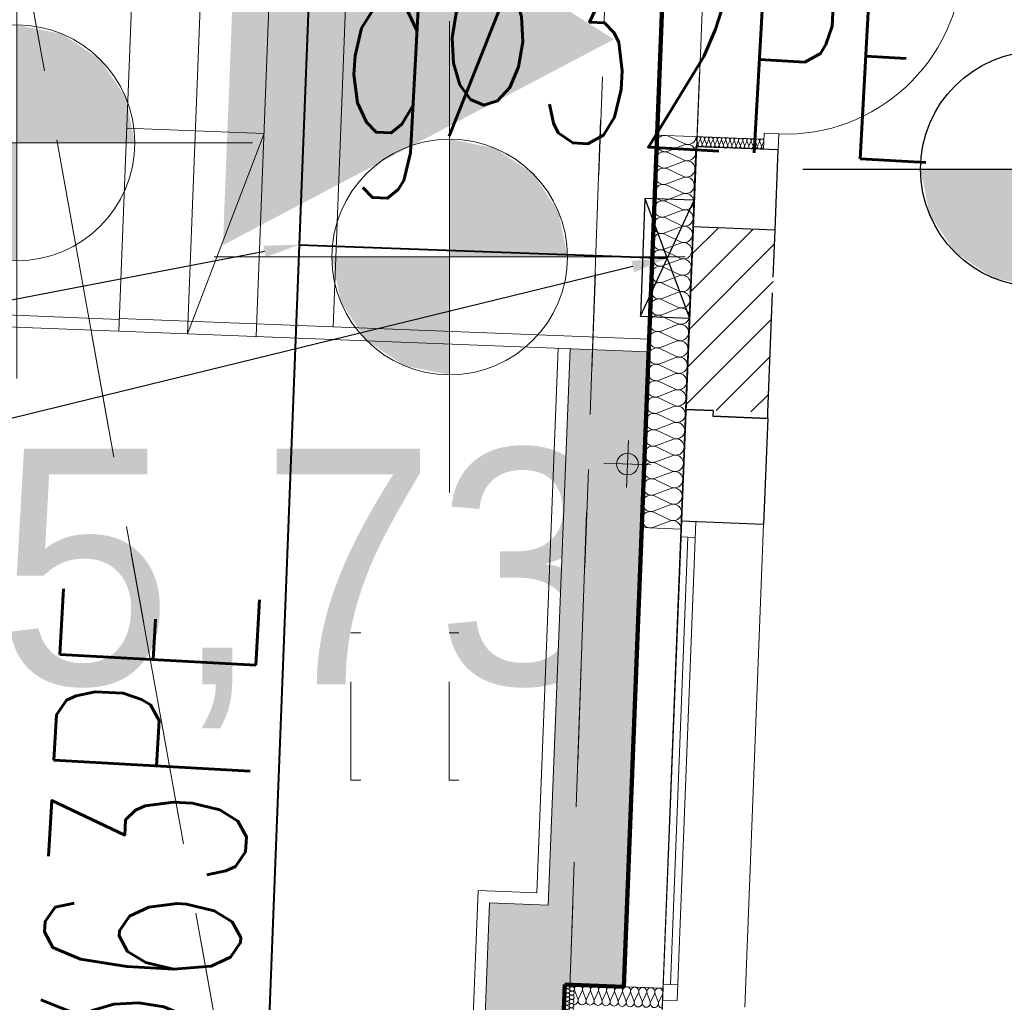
# Model space of a CAD drawing. Extents: x -134780 to 5540120, y 74663 to 5964901.
# Tile 21 of 84: x 5539576.31 to 5539581.33, y 5961327.02 to 5961332.02. Entities that reach past the tile are written whole.
import ezdxf
from ezdxf import colors
from ezdxf.entities.mleader import LeaderData, LeaderLine
from ezdxf.math import Vec2, Vec3

# ---------------------------------------------------------------- set-up
doc = ezdxf.new("R2010")
doc.units = 0
doc.header["$MEASUREMENT"] = 0
doc.set_wipeout_variables(frame=1)
doc.linetypes.add('L_0_03', pattern=[1, 0.5, -0.5])
doc.linetypes.add('L_0_06', pattern=[2, 1.5, -0.5])
for name, color, linetype, lineweight in [('#opisy', 7, 'Continuous', 0), ('0_Nr_Pióra__7', 7, 'Continuous', 13), ('312_budynek_ewidencyjny_Nr_Pióra__7', 7, 'Continuous', 13), ('_gaz', 2, 'Continuous', 90), ('Arch drogi_Nr_Pióra__21', 7, 'Continuous', 9), ('Arch rynny_Nr_Pióra__21', 7, 'Continuous', 9), ('Arch schody_Nr_Pióra__21', 7, 'Continuous', 9), ('Arch wyburzenia_Nr_Pióra__46', 5, 'Continuous', 13), ('Arch wykończenie_Nr_Pióra__46', 5, 'Continuous', 13), ('arch wypelnienia_Nr_Pióra__118', 7, 'Continuous', 211), ('arch wypelnienia_Nr_Pióra__55', 214, 'Continuous', 25), ('Arch ściany nośne_Nr_Pióra__21', 7, 'Continuous', 9), ('Arch ściany nośne_Nr_Pióra__27', 7, 'Continuous', 30), ('bt_Nr_Pióra__7', 7, 'Continuous', 13), ('chodnik_Nr_Pióra__7', 7, 'Continuous', 13), ('INWENT RZĘDNE_Nr_Pióra__15', 214, 'Continuous', 25), ('INWENT RZĘDNE_Nr_Pióra__21', 7, 'Continuous', 9), ('INWENT.ŚCIANY_Nr_Pióra__1', 7, 'Continuous', 25), ('mapa', 7, 'Continuous', 13), ('trawnik_Nr_Pióra__7', 7, 'Continuous', 13), ('zasuwa_lub_zawor_Nr_Pióra__7', 7, 'Continuous', 13)]:
    doc.layers.add(name, color=color, linetype=linetype, lineweight=lineweight)
for name, color, linetype in [('Arch ocieplenie', 7, 'Continuous'), ('gaz', 2, 'Continuous'), ('INWENT RZĘDNE', 7, 'Continuous')]:
    doc.layers.add(name, color=color, linetype=linetype)
for name, color, linetype, lineweight, true_color in [('Arch ocieplenie_Nr_Pióra__22', 7, 'Continuous', 9, 0x7f7f7f), ('Arch okna_Nr_Pióra__4', 7, 'Continuous', 9, 0x029e21), ('arch wypelnienia_Nr_Pióra__17', 7, 'Continuous', 15, 0xdcd705)]:
    doc.layers.add(name, color=color, linetype=linetype, lineweight=lineweight, true_color=true_color)
doc.styles.add('GENERATED_STYLE_1', font='txt')
doc.styles.add('ROMANS', font='romans', dxfattribs={"width": 0.8})
doc.styles.get("Standard").update_dxf_attribs({"font": 'txt', "bigfont": 'BIGFONT.SHX'})

# ---------------------------------------------------------------- blocks, each defined once
blk = doc.blocks.new('Koty wysokościowe_17', base_point=(-135335.6, 105438.2))
at = {"layer": 'INWENT RZĘDNE_Nr_Pióra__21', "linetype": 'Continuous'}
for points in [[(-135335.6, 105438.2), (-134735.6, 105438.2), (-134781.3, 105667.8), (-134911.3, 105862.5), (-135106, 105992.5), (-135335.6, 106038.2)], [(-135335.6, 105438.2), (-135935.6, 105438.2), (-135889.9, 105208.6), (-135759.8, 105013.9), (-135565.2, 104883.9), (-135335.6, 104838.2)]]:
    blk.add_hatch(color=256, dxfattribs=at).paths.add_polyline_path(points, flags=0)
for p, q in [((-135335.6, 104238.2), (-135335.6, 106638.2)), ((-136535.6, 105438.2), (-134135.6, 105438.2))]:
    blk.add_line(p, q, dxfattribs=at)
blk.add_circle((-135335.6, 105438.2), 600, dxfattribs=at)
at = {"layer": 'INWENT RZĘDNE_Nr_Pióra__21', "insert": (-138528.9, 103038.5), "char_height": 1200, "attachment_point": 7, "style": 'GENERATED_STYLE_1'}
blk.add_mtext('{85,73}', dxfattribs=at)
blk = doc.blocks.new('Koty wysokościowe_16', base_point=(-137539.2, 106019.3))
at = {"layer": 'INWENT RZĘDNE_Nr_Pióra__21', "linetype": 'Continuous'}
for points in [[(-137539.2, 106019.3), (-136939.2, 106019.3), (-136984.8, 106248.9), (-137114.9, 106443.6), (-137309.5, 106573.7), (-137539.2, 106619.3)], [(-137539.2, 106019.3), (-138139.2, 106019.3), (-138093.5, 105789.7), (-137963.4, 105595.1), (-137768.8, 105465), (-137539.2, 105419.3)]]:
    blk.add_hatch(color=256, dxfattribs=at).paths.add_polyline_path(points, flags=0)
for p, q in [((-137539.2, 104819.3), (-137539.2, 107219.3)), ((-138739.2, 106019.3), (-136339.2, 106019.3))]:
    blk.add_line(p, q, dxfattribs=at)
blk.add_circle((-137539.2, 106019.3), 600, dxfattribs=at)
at = {"layer": 'INWENT RZĘDNE_Nr_Pióra__21', "insert": (-140406.2, 107257), "char_height": 1200, "attachment_point": 7, "style": 'GENERATED_STYLE_1'}
blk.add_mtext('{85,26}', dxfattribs=at)
blk = doc.blocks.new('Koty wysokościowe_3', base_point=(-132337.8, 105885.6))
at = {"layer": 'INWENT RZĘDNE_Nr_Pióra__15', "linetype": 'Continuous'}
blk.add_hatch(color=256, dxfattribs=at).paths.add_polyline_path([(-132337.8, 105885.6), (-132937.8, 105885.6), (-132892.1, 105656), (-132762.1, 105461.3), (-132567.4, 105331.3), (-132337.8, 105285.6)], flags=0)
blk.add_line((-133537.8, 105885.6), (-131137.8, 105885.6), dxfattribs=at)
blk.add_circle((-132337.8, 105885.6), 600, dxfattribs=at)
blk = doc.blocks.new('Izolacja cieplna 14_34', base_point=(-133737.2, 105987.8))
at = {"layer": 'Arch ocieplenie_Nr_Pióra__22', "linetype": 'Continuous'}
for p, q in [((-134071.5, 106015.8), (-134079.6, 106036.4)), ((-134059.9, 106035.6), (-134069.7, 106015.7)), ((-134049.9, 106015), (-134058.1, 106035.5)), ((-134038.4, 106034.7), (-134048.1, 106014.9)), ((-134028.4, 106014.1), (-134036.5, 106034.7)), ((-134016.8, 106033.9), (-134026.6, 106014.1)), ((-134006.8, 106013.3), (-134015, 106033.8)), ((-133995.3, 106033.1), (-134005, 106013.2)), ((-133985.3, 106012.5), (-133993.5, 106033)), ((-133973.7, 106032.2), (-133983.5, 106012.4)), ((-133963.7, 106011.6), (-133971.9, 106032.1)), ((-133952.2, 106031.4), (-133961.9, 106011.5)), ((-133942.2, 106010.8), (-133950.4, 106031.3)), ((-133930.6, 106030.5), (-133940.4, 106010.7)), ((-133920.6, 106009.9), (-133928.8, 106030.5)), ((-133909.1, 106029.7), (-133918.8, 106009.9)), ((-133899.1, 106009.1), (-133907.3, 106029.6)), ((-133887.5, 106028.8), (-133897.3, 106009)), ((-133877.5, 106008.2), (-133885.7, 106028.8)), ((-133866, 106028), (-133875.7, 106008.2)), ((-133856, 106007.4), (-133864.2, 106027.9)), ((-133844.4, 106027.2), (-133854.2, 106007.3)), ((-133834.5, 106006.6), (-133842.6, 106027.1)), ((-133822.9, 106026.3), (-133832.6, 106006.5)), ((-133812.9, 106005.7), (-133821.1, 106026.3)), ((-133801.3, 106025.5), (-133811.1, 106005.6)), ((-133791.4, 106004.9), (-133799.5, 106025.4)), ((-133779.8, 106024.6), (-133789.6, 106004.8)), ((-133769.8, 106004), (-133778, 106024.6)), ((-133758.3, 106023.8), (-133768, 106004)), ((-133748.3, 106003.2), (-133756.4, 106023.7)), ((-133736.7, 106023), (-133746.5, 106003.1))]:
    blk.add_line(p, q, dxfattribs=at)
for centre, start_param, end_param in [((-134069.6, 106040.2), 2.728799, 6.695979), ((-134048.1, 106039.4), 2.728799, 6.695979), ((-134026.5, 106038.5), 2.728799, 6.695979), ((-134005, 106037.7), 2.728799, 6.695979), ((-133983.4, 106036.9), 2.728799, 6.695979), ((-133961.9, 106036), 2.728799, 6.695979), ((-133940.3, 106035.2), 2.728799, 6.695979), ((-133918.8, 106034.3), 2.728799, 6.695979), ((-133897.2, 106033.5), 2.728799, 6.695979), ((-134081.5, 106011.9), 1.570796, 3.554385), ((-134059.9, 106011.1), 5.870392, 9.837571), ((-134038.4, 106010.3), 5.870392, 9.837571), ((-134016.9, 106009.4), 5.870392, 9.837571), ((-133995.3, 106008.6), 5.870392, 9.837571), ((-133973.8, 106007.7), 5.870392, 9.837571), ((-133952.2, 106006.9), 5.870392, 9.837571), ((-133930.7, 106006), 5.870392, 9.837571), ((-133909.1, 106005.2), 5.870392, 9.837571), ((-133887.6, 106004.4), 5.870392, 9.837571), ((-133875.7, 106032.7), 2.728799, 6.695979), ((-133866, 106003.5), 5.870392, 9.837571), ((-133854.1, 106031.8), 2.728799, 6.695979), ((-133844.5, 106002.7), 5.870392, 9.837571), ((-133832.6, 106031), 2.728799, 6.695979), ((-133822.9, 106001.8), 5.870392, 9.837571), ((-133811, 106030.1), 2.728799, 6.695979), ((-133801.4, 106001), 5.870392, 9.837571), ((-133789.5, 106029.3), 2.728799, 6.695979), ((-133779.9, 106000.2), 5.870392, 9.837571), ((-133768, 106028.4), 2.728799, 6.695979), ((-133758.3, 105999.3), 5.870392, 9.837571), ((-133746.4, 106027.6), 2.728799, 6.695979), ((-133736.8, 105998.5), 5.870392, 7.853982)]:
    blk.add_ellipse(centre, major_axis=(-10.8, 0.4), ratio=0.986338, start_param=start_param, end_param=end_param, dxfattribs=at)
blk = doc.blocks.new('Izolacja cieplna 14_18', base_point=(-134080, 106051.3))
at = {"layer": 'Arch ocieplenie_Nr_Pióra__22', "linetype": 'Continuous'}
for p, q in [((-134220.4, 106053.3), (-134141, 106015.5)), ((-134141.3, 106008.5), (-134223.4, 105977)), ((-134223.6, 105970), (-134144.3, 105932.2)), ((-134144.5, 105925.2), (-134226.6, 105893.7)), ((-134226.9, 105886.7), (-134147.5, 105848.9)), ((-134230.2, 105803.5), (-134150.8, 105765.7)), ((-134147.8, 105841.9), (-134229.9, 105810.5)), ((-134151, 105758.7), (-134233.1, 105727.2)), ((-134233.4, 105720.2), (-134154, 105682.4)), ((-134154.3, 105675.4), (-134236.4, 105643.9)), ((-134236.7, 105636.9), (-134157.3, 105599.1)), ((-134239.9, 105553.6), (-134160.5, 105515.9)), ((-134157.6, 105592.1), (-134239.6, 105560.6)), ((-134160.8, 105508.9), (-134242.9, 105477.4)), ((-134243.2, 105470.4), (-134163.8, 105432.6)), ((-134164.1, 105425.6), (-134246.2, 105394.1)), ((-134246.4, 105387.1), (-134167, 105349.3)), ((-134249.7, 105303.8), (-134170.3, 105266)), ((-134167.3, 105342.3), (-134249.4, 105310.8)), ((-134170.6, 105259), (-134252.7, 105227.6)), ((-134252.9, 105220.6), (-134173.6, 105182.8)), ((-134173.8, 105175.8), (-134255.9, 105144.3)), ((-134177.1, 105092.5), (-134259.2, 105061)), ((-134256.2, 105137.3), (-134176.8, 105099.5)), ((-134259.5, 105054), (-134180.1, 105016.2)), ((-134180.3, 105009.2), (-134262.4, 104977.8)), ((-134262.7, 104970.8), (-134183.3, 104933)), ((-134183.6, 104926), (-134265.7, 104894.5)), ((-134186.8, 104842.7), (-134268.9, 104811.2)), ((-134266, 104887.5), (-134186.6, 104849.7)), ((-134269.2, 104804.2), (-134189.8, 104766.4)), ((-134190.1, 104759.4), (-134272.2, 104727.9)), ((-134272.5, 104721), (-134193.1, 104683.2)), ((-134193.4, 104676.2), (-134275.5, 104644.7)), ((-134196.6, 104592.9), (-134278.7, 104561.4)), ((-134275.7, 104637.7), (-134196.3, 104599.9)), ((-134279, 104554.4), (-134199.6, 104516.6)), ((-134199.9, 104509.6), (-134282, 104478.1)), ((-134282.2, 104471.1), (-134202.8, 104433.3)), ((-134203.1, 104426.4), (-134285.2, 104394.9)), ((-134206.4, 104343.1), (-134288.5, 104311.6)), ((-134285.5, 104387.9), (-134206.1, 104350.1)), ((-134288.7, 104304.6), (-134209.4, 104266.8)), ((-134209.6, 104259.8), (-134291.7, 104228.3)), ((-134292, 104221.3), (-134212.6, 104183.5)), ((-134212.9, 104176.5), (-134295, 104145.1)), ((-134216.1, 104093.3), (-134298.2, 104061.8)), ((-134295.3, 104138.1), (-134215.9, 104100.3))]:
    blk.add_line(p, q, dxfattribs=at)
for centre, start_param, end_param in [((-134238.9, 106015.8), 1.158003, 5.125183), ((-134122.5, 106052.9), 4.299596, 6.283185), ((-134125.7, 105969.7), 4.299595, 8.266774), ((-134242.2, 105932.5), 1.158003, 5.125183), ((-134245.4, 105849.3), 1.158003, 5.125183), ((-134129, 105886.4), 4.299595, 8.266774), ((-134132.2, 105803.1), 4.299595, 8.266774), ((-134248.7, 105766), 1.158003, 5.125183), ((-134135.5, 105719.9), 4.299595, 8.266774), ((-134252, 105682.7), 1.158003, 5.125183), ((-134255.2, 105599.4), 1.158003, 5.125183), ((-134138.7, 105636.6), 4.299595, 8.266774), ((-134142, 105553.3), 4.299595, 8.266774), ((-134258.5, 105516.2), 1.158003, 5.125183), ((-134145.2, 105470.1), 4.299595, 8.266774), ((-134261.7, 105432.9), 1.158003, 5.125183), ((-134265, 105349.6), 1.158003, 5.125183), ((-134148.5, 105386.8), 4.299595, 8.266774), ((-134151.8, 105303.5), 4.299595, 8.266774), ((-134268.2, 105266.4), 1.158003, 5.125183), ((-134155, 105220.2), 4.299595, 8.266774), ((-134271.5, 105183.1), 1.158003, 5.125183), ((-134274.7, 105099.8), 1.158003, 5.125183), ((-134158.3, 105137), 4.299595, 8.266774), ((-134161.5, 105053.7), 4.299595, 8.266774), ((-134278, 105016.6), 1.158003, 5.125183), ((-134164.8, 104970.4), 4.299595, 8.266774), ((-134281.2, 104933.3), 1.158003, 5.125183), ((-134284.5, 104850), 1.158003, 5.125183), ((-134168, 104887.2), 4.299595, 8.266774), ((-134171.3, 104803.9), 4.299595, 8.266774), ((-134287.8, 104766.7), 1.158003, 5.125183), ((-134174.5, 104720.6), 4.299595, 8.266774), ((-134291, 104683.5), 1.158003, 5.125183), ((-134294.3, 104600.2), 1.158003, 5.125183), ((-134177.8, 104637.4), 4.299595, 8.266774), ((-134181, 104554.1), 4.299595, 8.266774), ((-134297.5, 104516.9), 1.158003, 5.125183), ((-134184.3, 104470.8), 4.299595, 8.266774), ((-134300.8, 104433.7), 1.158003, 5.125183), ((-134304, 104350.4), 1.158003, 5.125183), ((-134187.6, 104387.5), 4.299595, 8.266774), ((-134190.8, 104304.3), 4.299595, 8.266774), ((-134307.3, 104267.1), 1.158003, 5.125183), ((-134194.1, 104221), 4.299595, 8.266774), ((-134310.5, 104183.9), 1.158003, 5.125183), ((-134313.8, 104100.6), 1.158003, 5.125183), ((-134197.3, 104137.7), 4.299595, 8.266774), ((-134200.6, 104054.5), 6.283185, 8.266774)]:
    blk.add_ellipse(centre, major_axis=(42.5, -1.7), ratio=0.979571, start_param=start_param, end_param=end_param, dxfattribs=at)
blk = doc.blocks.new('Izolacja cieplna 14_16', base_point=(-134253.4, 101614.7))
at = {"layer": 'Arch ocieplenie_Nr_Pióra__22', "linetype": 'Continuous'}
for p, q in [((-134683.1, 101661.3), (-134698.6, 101702.3)), ((-134661.1, 101700.9), (-134679.7, 101661.2)), ((-134642.3, 101659.7), (-134657.7, 101700.7)), ((-134620.3, 101699.3), (-134638.8, 101659.6)), ((-134601.4, 101658.1), (-134616.8, 101699.1)), ((-134579.4, 101697.7), (-134598, 101658)), ((-134560.5, 101656.5), (-134575.9, 101697.5)), ((-134538.5, 101696.1), (-134557.1, 101656.4)), ((-134519.6, 101654.9), (-134535.1, 101695.9)), ((-134497.6, 101694.5), (-134516.2, 101654.8)), ((-134478.8, 101653.3), (-134494.2, 101694.3)), ((-134456.7, 101692.9), (-134475.3, 101653.2)), ((-134437.9, 101651.7), (-134453.3, 101692.7)), ((-134415.9, 101691.3), (-134434.4, 101651.6)), ((-134397, 101650.1), (-134412.4, 101691.1)), ((-134375, 101689.7), (-134393.6, 101650)), ((-134356.1, 101648.5), (-134371.6, 101689.5)), ((-134334.1, 101688.1), (-134352.7, 101648.4)), ((-134315.2, 101646.9), (-134330.7, 101687.9)), ((-134293.2, 101686.5), (-134311.8, 101646.8)), ((-134274.4, 101645.3), (-134289.8, 101686.3)), ((-134252.4, 101684.9), (-134270.9, 101645.2))]:
    blk.add_line(p, q, dxfattribs=at)
for centre, start_param, end_param in [((-134679.5, 101710.1), 1.158003, 5.125183), ((-134638.6, 101708.5), 1.158003, 5.125183), ((-134597.8, 101706.9), 1.158003, 5.125183), ((-134556.9, 101705.3), 1.158003, 5.125183), ((-134516, 101703.7), 1.158003, 5.125183), ((-134475.1, 101702.1), 1.158003, 5.125183), ((-134434.3, 101700.5), 1.158003, 5.125183), ((-134393.4, 101698.9), 1.158003, 5.125183), ((-134352.5, 101697.3), 1.158003, 5.125183), ((-134311.6, 101695.7), 1.158003, 5.125183), ((-134270.7, 101694.1), 1.158003, 5.125183), ((-134702.2, 101653.5), 0, 1.983589), ((-134661.3, 101651.9), 4.299595, 8.266774), ((-134620.4, 101650.3), 4.299595, 8.266774), ((-134579.6, 101648.7), 4.299595, 8.266774), ((-134538.7, 101647.1), 4.299595, 8.266774), ((-134497.8, 101645.5), 4.299595, 8.266774), ((-134456.9, 101643.9), 4.299595, 8.266774), ((-134416.1, 101642.3), 4.299595, 8.266774), ((-134375.2, 101640.7), 4.299595, 8.266774), ((-134334.3, 101639.1), 4.299595, 8.266774), ((-134293.4, 101637.5), 4.299595, 8.266774), ((-134252.5, 101635.9), 4.299596, 6.283185)]:
    blk.add_ellipse(centre, major_axis=(-0.8, -21.3), ratio=0.961761, start_param=start_param, end_param=end_param, dxfattribs=at)
blk = doc.blocks.new('Izolacja cieplna 14_15', base_point=(-134699.1, 101732.2))
at = {"layer": 'Arch ocieplenie_Nr_Pióra__22', "linetype": 'Continuous'}
for p, q in [((-134734.2, 101732.6), (-134714.4, 101723)), ((-134735.9, 101690.1), (-134716.1, 101680.5)), ((-134715.3, 101700), (-134735.8, 101691.9)), ((-134735.1, 101711.4), (-134715.2, 101701.7)), ((-134714.5, 101721.2), (-134735, 101713.2)), ((-134717.8, 101636.2), (-134738.3, 101628.1)), ((-134737.6, 101647.6), (-134717.7, 101637.9)), ((-134717, 101657.4), (-134737.5, 101649.4)), ((-134716.1, 101678.7), (-134736.7, 101670.6)), ((-134736.7, 101668.8), (-134716.9, 101659.2)), ((-134740.1, 101583.8), (-134720.2, 101574.1)), ((-134719.5, 101593.6), (-134740, 101585.6)), ((-134718.6, 101614.9), (-134739.2, 101606.8)), ((-134739.2, 101605.1), (-134719.4, 101595.4)), ((-134738.4, 101626.3), (-134718.6, 101616.7)), ((-134741.7, 101541.3), (-134721.9, 101531.6)), ((-134721.1, 101551.1), (-134741.6, 101543)), ((-134740.9, 101562.5), (-134721, 101552.9)), ((-134720.3, 101572.4), (-134740.8, 101564.3)), ((-134723.6, 101487.3), (-134744.1, 101479.2)), ((-134743.4, 101498.7), (-134723.5, 101489.1)), ((-134722.8, 101508.6), (-134743.3, 101500.5)), ((-134721.9, 101529.8), (-134742.5, 101521.8)), ((-134742.5, 101520), (-134722.7, 101510.4)), ((-134745.9, 101434.9), (-134726, 101425.3)), ((-134725.3, 101444.8), (-134745.8, 101436.7)), ((-134724.4, 101466), (-134745, 101458)), ((-134745, 101456.2), (-134725.2, 101446.6)), ((-134744.2, 101477.5), (-134724.4, 101467.8)), ((-134726.9, 101402.2), (-134747.5, 101394.2)), ((-134747.5, 101392.4), (-134727.7, 101382.8)), ((-134746.7, 101413.7), (-134726.9, 101404)), ((-134726.1, 101423.5), (-134746.6, 101415.4)), ((-134729.4, 101338.4), (-134750, 101330.4)), ((-134749.2, 101349.9), (-134729.4, 101340.2)), ((-134728.6, 101359.7), (-134749.1, 101351.6)), ((-134748.4, 101371.1), (-134728.5, 101361.5)), ((-134727.8, 101381), (-134748.3, 101372.9)), ((-134751.7, 101286.1), (-134731.9, 101276.4)), ((-134731.1, 101295.9), (-134751.6, 101287.8)), ((-134750.9, 101307.3), (-134731, 101297.7)), ((-134730.3, 101317.2), (-134750.8, 101309.1)), ((-134750, 101328.6), (-134730.2, 101319)), ((-134733.6, 101232.1), (-134754.1, 101224.1)), ((-134753.4, 101243.5), (-134733.5, 101233.9)), ((-134732.8, 101253.4), (-134753.3, 101245.3)), ((-134731.9, 101274.6), (-134752.5, 101266.6)), ((-134752.5, 101264.8), (-134732.7, 101255.2)), ((-134735.2, 101189.6), (-134755.8, 101181.5)), ((-134755, 101201), (-134735.2, 101191.4)), ((-134734.4, 101210.8), (-134754.9, 101202.8)), ((-134754.2, 101222.3), (-134734.3, 101212.6)), ((-134757.5, 101137.2), (-134737.7, 101127.6)), ((-134736.9, 101147), (-134757.4, 101139)), ((-134756.7, 101158.5), (-134736.8, 101148.8)), ((-134736.1, 101168.3), (-134756.6, 101160.3)), ((-134755.8, 101179.7), (-134736, 101170.1)), ((-134739.4, 101083.2), (-134759.9, 101075.2)), ((-134759.2, 101094.7), (-134739.3, 101085)), ((-134738.6, 101104.5), (-134759.1, 101096.5)), ((-134737.7, 101125.8), (-134758.3, 101117.7)), ((-134758.3, 101115.9), (-134738.5, 101106.3)), ((-134761.7, 101030.9), (-134741.8, 101021.2)), ((-134741.1, 101040.7), (-134761.6, 101032.7)), ((-134740.2, 101062), (-134760.8, 101053.9)), ((-134760.8, 101052.1), (-134741, 101042.5)), ((-134760, 101073.4), (-134740.2, 101063.8)), ((-134742.7, 100998.2), (-134763.3, 100990.1)), ((-134763.3, 100988.3), (-134743.5, 100978.7)), ((-134762.5, 101009.6), (-134742.7, 101000)), ((-134741.9, 101019.5), (-134762.4, 101011.4)), ((-134745.2, 100934.4), (-134765.8, 100926.3)), ((-134765, 100945.8), (-134745.2, 100936.2)), ((-134744.4, 100955.7), (-134764.9, 100947.6)), ((-134764.2, 100967.1), (-134744.3, 100957.4)), ((-134743.6, 100976.9), (-134764.1, 100968.9)), ((-134746.1, 100913.1), (-134766.6, 100905.1)), ((-134765.8, 100924.5), (-134746, 100914.9))]:
    blk.add_line(p, q, dxfattribs=at)
for centre, start_param, end_param in [((-134738.9, 101723.1), 2.728799, 6.695979), ((-134740.5, 101680.5), 2.728799, 6.695979), ((-134739.7, 101701.8), 2.728799, 6.695979), ((-134711.4, 101690.1), 5.870392, 9.837571), ((-134710.6, 101711.3), 5.870392, 9.837571), ((-134709.8, 101732.6), 5.870392, 7.853982), ((-134742.2, 101638), 2.728799, 6.695979), ((-134741.4, 101659.3), 2.728799, 6.695979), ((-134713.9, 101626.3), 5.870392, 9.837571), ((-134713.1, 101647.5), 5.870392, 9.837571), ((-134712.2, 101668.8), 5.870392, 9.837571), ((-134744.7, 101574.2), 2.728799, 6.695979), ((-134743.9, 101595.5), 2.728799, 6.695979), ((-134743, 101616.7), 2.728799, 6.695979), ((-134715.6, 101583.7), 5.870392, 9.837571), ((-134714.7, 101605), 5.870392, 9.837571), ((-134746.4, 101531.7), 2.728799, 6.695979), ((-134745.5, 101552.9), 2.728799, 6.695979), ((-134717.2, 101541.2), 5.870392, 9.837571), ((-134716.4, 101562.5), 5.870392, 9.837571), ((-134748, 101489.1), 2.728799, 6.695979), ((-134747.2, 101510.4), 2.728799, 6.695979), ((-134719.7, 101477.4), 5.870392, 9.837571), ((-134718.9, 101498.7), 5.870392, 9.837571), ((-134718.1, 101519.9), 5.870392, 9.837571), ((-134750.5, 101425.4), 2.728799, 6.695979), ((-134749.7, 101446.6), 2.728799, 6.695979), ((-134748.9, 101467.9), 2.728799, 6.695979), ((-134721.4, 101434.9), 5.870392, 9.837571), ((-134720.6, 101456.1), 5.870392, 9.837571), ((-134752.2, 101382.8), 2.728799, 6.695979), ((-134751.3, 101404.1), 2.728799, 6.695979), ((-134723.9, 101371.1), 5.870392, 9.837571), ((-134723.1, 101392.3), 5.870392, 9.837571), ((-134722.2, 101413.6), 5.870392, 9.837571), ((-134753.8, 101340.3), 2.728799, 6.695979), ((-134753, 101361.6), 2.728799, 6.695979), ((-134725.5, 101328.5), 5.870392, 9.837571), ((-134724.7, 101349.8), 5.870392, 9.837571), ((-134756.3, 101276.5), 2.728799, 6.695979), ((-134755.5, 101297.8), 2.728799, 6.695979), ((-134754.7, 101319), 2.728799, 6.695979), ((-134727.2, 101286), 5.870392, 9.837571), ((-134726.4, 101307.3), 5.870392, 9.837571), ((-134758, 101234), 2.728799, 6.695979), ((-134757.2, 101255.2), 2.728799, 6.695979), ((-134729.7, 101222.2), 5.870392, 9.837571), ((-134728.9, 101243.5), 5.870392, 9.837571), ((-134728, 101264.7), 5.870392, 9.837571), ((-134760.5, 101170.2), 2.728799, 6.695979), ((-134759.7, 101191.4), 2.728799, 6.695979), ((-134758.8, 101212.7), 2.728799, 6.695979), ((-134731.4, 101179.7), 5.870392, 9.837571), ((-134730.5, 101200.9), 5.870392, 9.837571), ((-134762.2, 101127.6), 2.728799, 6.695979), ((-134761.3, 101148.9), 2.728799, 6.695979), ((-134733, 101137.1), 5.870392, 9.837571), ((-134732.2, 101158.4), 5.870392, 9.837571), ((-134763.8, 101085.1), 2.728799, 6.695979), ((-134763, 101106.4), 2.728799, 6.695979), ((-134735.5, 101073.3), 5.870392, 9.837571), ((-134734.7, 101094.6), 5.870392, 9.837571), ((-134733.9, 101115.9), 5.870392, 9.837571), ((-134766.3, 101021.3), 2.728799, 6.695979), ((-134765.5, 101042.6), 2.728799, 6.695979), ((-134764.6, 101063.8), 2.728799, 6.695979), ((-134737.2, 101030.8), 5.870392, 9.837571), ((-134736.4, 101052.1), 5.870392, 9.837571), ((-134768, 100978.8), 2.728799, 6.695979), ((-134767.1, 101000), 2.728799, 6.695979), ((-134738.8, 100988.3), 5.870392, 9.837571), ((-134738, 101009.5), 5.870392, 9.837571), ((-134769.6, 100936.2), 2.728799, 6.695979), ((-134768.8, 100957.5), 2.728799, 6.695979), ((-134741.3, 100924.5), 5.870392, 9.837571), ((-134740.5, 100945.7), 5.870392, 9.837571), ((-134739.7, 100967), 5.870392, 9.837571), ((-134770.5, 100915), 2.728799, 6.695979), ((-134742.2, 100903.2), 1.570796, 3.554385)]:
    blk.add_ellipse(centre, major_axis=(-0.4, -10.6), ratio=0.999328, start_param=start_param, end_param=end_param, dxfattribs=at)
blk = doc.blocks.new('mapa')
at = {"layer": 'arch wypelnienia_Nr_Pióra__17', "linetype": 'Continuous', "lineweight": 0}
blk.add_hatch(color=253, dxfattribs=at).paths.add_polyline_path([(5539578.7044, 5961327.5243), (5539578.6642, 5961326.4951), (5539579.0639, 5961326.4795), (5539579.0885, 5961327.109), (5539579.3883, 5961327.0973), (5539579.4797, 5961329.4355), (5539579.4922, 5961329.7552), (5539579.5146, 5961330.3298), (5539579.1149, 5961330.3454), (5539579.0042, 5961327.5126)], flags=0)
at = {"layer": 'arch wypelnienia_Nr_Pióra__55', "linetype": 'Continuous'}
blk.add_hatch(color=252, dxfattribs=at).paths.add_polyline_path([(5539579.3385, 5961331.9212), (5539577.3475, 5961330.8731), (5539577.4353, 5961333.1214)], flags=0)
at = {"layer": 'Arch ściany nośne_Nr_Pióra__21', "linetype": 'Continuous'}
h = blk.add_hatch(dxfattribs=at)
h.set_pattern_fill('Common_Brick', color=252, scale=0.001, style=0, pattern_type=2)
h.set_pattern_definition([(45, (5539713.8376, 5961225.37486), (-0.09192388, 0.09192388), [])])
h.paths.add_polyline_path([(5539580.123, 5961330.0208), (5539580.1593, 5961330.9501), (5539579.7397, 5961330.9665), (5539579.7033, 5961330.0372)], flags=0)
at = {"layer": '0_Nr_Pióra__7', "color": 252, "linetype": 'Continuous'}
for p, q in [((5539577.999, 5961328.899), (5539578.049, 5961328.899)), ((5539578.499, 5961328.899), (5539578.549, 5961328.899)), ((5539577.999, 5961328.149), (5539578.049, 5961328.149)), ((5539578.499, 5961328.149), (5539578.549, 5961328.149))]:
    blk.add_line(p, q, dxfattribs=at)
at = {"layer": '312_budynek_ewidencyjny_Nr_Pióra__7', "color": 252, "linetype": 'Continuous', "flags": 128}
blk.add_lwpolyline([(5539579.56, 5961326.37), (5539580.53, 5961350.62)], dxfattribs=at)
at = {"layer": 'Arch drogi_Nr_Pióra__21', "linetype": 'Continuous'}
for p, q in [((5539576.819, 5961330.4952), (5539575.6199, 5961330.5421)), ((5539575.5576, 5961330.4845), (5539576.8167, 5961330.4353)), ((5539578.9466, 5961327.5749), (5539579.055, 5961330.3478)), ((5539579.0042, 5961327.5126), (5539579.1149, 5961330.3454)), ((5539578.6042, 5961326.4974), (5539578.6468, 5961327.5866)), ((5539578.6468, 5961327.5866), (5539578.9466, 5961327.5749)), ((5539578.6642, 5961326.4951), (5539578.7044, 5961327.5243)), ((5539578.7044, 5961327.5243), (5539579.0042, 5961327.5126))]:
    blk.add_line(p, q, dxfattribs=at)
at = {"layer": 'Arch okna_Nr_Pióra__4', "color": 252, "linetype": 'Continuous'}
for p, q in [((5539580.1035, 5961331.4426), (5539580.1004, 5961331.3627)), ((5539580.1785, 5961331.4397), (5539580.1035, 5961331.4426)), ((5539580.1785, 5961331.4397), (5539580.1754, 5961331.3598)), ((5539579.4797, 5961329.4355), (5539579.3883, 5961327.0973)), ((5539579.6811, 5961329.4676), (5539579.5858, 5961327.0295)), ((5539579.756, 5961329.4647), (5539579.6607, 5961327.0266)), ((5539580.1008, 5961329.4512), (5539580.0047, 5961326.9931)), ((5539579.7154, 5961329.3862), (5539579.6264, 5961327.108)), ((5539579.7529, 5961329.3848), (5539579.678, 5961329.3877)), ((5539579.6638, 5961327.1065), (5539579.5889, 5961327.1094)), ((5539579.5858, 5961327.0295), (5539579.6607, 5961327.0266))]:
    blk.add_line(p, q, dxfattribs=at)
blk.add_arc((5539580.2136, 5961332.339), 0.9, 267.7616, 357.7616, dxfattribs=at)
at = {"layer": 'Arch rynny_Nr_Pióra__21', "color": 252, "linetype": 'Continuous'}
for p, q in [((5539579.4025, 5961329.6386), (5539579.4119, 5961329.8785)), ((5539579.5271, 5961329.7539), (5539579.2873, 5961329.7632))]:
    blk.add_line(p, q, dxfattribs=at)
blk.add_circle((5539579.4072, 5961329.7586), 0.055, dxfattribs=at)
at = {"layer": 'Arch schody_Nr_Pióra__21', "color": 252, "linetype": 'Continuous'}
for p, q in [((5539576.8167, 5961330.4353), (5539576.8973, 5961332.4987)), ((5539577.1664, 5961330.4216), (5539577.2471, 5961332.485)), ((5539577.5162, 5961330.4079), (5539577.5968, 5961332.4713)), ((5539577.9084, 5961330.4576), (5539577.9865, 5961332.4561)), ((5539576.8571, 5961331.4695), (5539577.5566, 5961331.4421)), ((5539577.5566, 5961331.4421), (5539577.1664, 5961330.4216)), ((5539579.5172, 5961330.3947), (5539576.8192, 5961330.5002)), ((5539579.5146, 5961330.3298), (5539576.8167, 5961330.4353))]:
    blk.add_line(p, q, dxfattribs=at)
at = {"layer": 'Arch wyburzenia_Nr_Pióra__46', "color": 252, "linetype": 'Continuous'}
for p, q in [((5539579.5578, 5961331.434), (5539579.4797, 5961329.4355)), ((5539580.1024, 5961331.4127), (5539579.5578, 5961331.434)), ((5539579.4797, 5961329.4355), (5539579.6795, 5961329.4277))]:
    blk.add_line(p, q, dxfattribs=at)
at = {"layer": 'Arch wykończenie_Nr_Pióra__46', "color": 252, "linetype": 'Continuous'}
for p, q in [((5539579.0561, 5961326.2796), (5539579.0885, 5961327.109)), ((5539579.0885, 5961327.109), (5539579.5881, 5961327.0895))]:
    blk.add_line(p, q, dxfattribs=at)
at = {"layer": 'arch wypelnienia_Nr_Pióra__118', "linetype": 'Continuous', "flags": 128}
blk.add_lwpolyline([(5539579.0885, 5961327.109), (5539579.0561, 5961326.2796), (5539592.7057, 5961325.7461), (5539592.7381, 5961326.5754), (5539592.4383, 5961326.5872), (5539592.7312, 5961334.0814), (5539592.8773, 5961337.8086), (5539594.9154, 5961337.7289), (5539595.0573, 5961341.3599), (5539593.023, 5961341.4356), (5539593.4687, 5961352.947), (5539593.7684, 5961352.9353), (5539593.7872, 5961353.415), (5539593.2876, 5961353.4345), (5539593.2905, 5961353.5105), (5539586.99, 5961353.68), (5539586.89, 5961350.36), (5539580.53, 5961350.62), (5539580.5363, 5961350.8085), (5539580.0155, 5961350.8259), (5539579.9968, 5961350.3462), (5539580.2966, 5961350.3345), (5539579.3883, 5961327.0973)], close=True, dxfattribs=at)
at = {"layer": 'Arch ściany nośne_Nr_Pióra__27', "color": 252, "linetype": 'Continuous'}
for p, q in [((5539579.7397, 5961330.9665), (5539579.7033, 5961330.0372)), ((5539580.1593, 5961330.9501), (5539579.7397, 5961330.9665)), ((5539580.15, 5961330.7103), (5539580.1593, 5961330.9501)), ((5539580.123, 5961330.0208), (5539580.1468, 5961330.6303)), ((5539579.7033, 5961330.0372), (5539579.8432, 5961330.0317)), ((5539579.8432, 5961330.0317), (5539579.8421, 5961330.0018)), ((5539579.8421, 5961330.0018), (5539580.1219, 5961329.9908)), ((5539580.1219, 5961329.9908), (5539580.123, 5961330.0208))]:
    blk.add_line(p, q, dxfattribs=at)
at = {"layer": 'bt_Nr_Pióra__7', "color": 252, "linetype": 'L_0_06'}
for p, q in [((5539579.075, 5961326.014), (5539579.85, 5961347.77)), ((5539580.41, 5961347.74), (5539579.56, 5961326.37))]:
    blk.add_line(p, q, dxfattribs=at)
at = {"layer": 'chodnik_Nr_Pióra__7', "color": 252, "linetype": 'L_0_06', "flags": 128}
blk.add_lwpolyline([(5539573.8502, 5961350.5155), (5539573.48, 5961350.53), (5539573.4, 5961348.41), (5539573.779, 5961348.4069), (5539573.76, 5961348.04), (5539579.85, 5961347.77), (5539579.782, 5961345.7343), (5539573.9, 5961345.78), (5539575.85, 5961335.03), (5539577.75, 5961324.47), (5539591.47, 5961324.05), (5539596.39, 5961323.97), (5539596.46, 5961321.44), (5539596.5, 5961317.73), (5539595.14, 5961308.47), (5539594.22, 5961302.65), (5539593.77, 5961299.63), (5539593.49, 5961296), (5539591.99, 5961287.81), (5539591.61, 5961282.43), (5539589.13, 5961281.94), (5539589.56, 5961284.8), (5539591.9, 5961299.58), (5539594.42, 5961317.48), (5539594.72, 5961320.57), (5539594.65, 5961322.11), (5539590.73, 5961322.16), (5539578.09, 5961322.67), (5539578.89, 5961318.3), (5539577.2, 5961318.26), (5539576.39, 5961321.74), (5539574.24, 5961333.51), (5539573.16, 5961338.51), (5539571.77, 5961345.69), (5539570.5, 5961345.62), (5539570.5, 5961351.67), (5539570.52, 5961352.22), (5539573.55, 5961351.9), (5539573.87, 5961350.93)], close=True, dxfattribs=at)
at = {"layer": 'INWENT.ŚCIANY_Nr_Pióra__1', "color": 252, "linetype": 'Continuous'}
for p, q in [((5539579.7557, 5961331.3762), (5539579.7397, 5961330.9665)), ((5539579.7557, 5961331.3762), (5539580.1754, 5961331.3598)), ((5539580.1593, 5961330.9501), (5539580.1754, 5961331.3598)), ((5539580.1593, 5961330.9501), (5539579.7397, 5961330.9665)), ((5539579.7033, 5961330.0372), (5539579.6811, 5961329.4676)), ((5539579.8432, 5961330.0317), (5539579.7033, 5961330.0372)), ((5539579.8432, 5961330.0317), (5539579.8421, 5961330.0018)), ((5539580.1219, 5961329.9908), (5539579.8421, 5961330.0018)), ((5539580.1219, 5961329.9908), (5539580.1008, 5961329.4512)), ((5539580.1008, 5961329.4512), (5539579.6811, 5961329.4676))]:
    blk.add_line(p, q, dxfattribs=at)
at = {"layer": 'trawnik_Nr_Pióra__7', "color": 252, "linetype": 'L_0_03', "flags": 128}
blk.add_lwpolyline([(5539577.6524, 5961325.0122), (5539575.85, 5961335.03), (5539573.9, 5961345.78), (5539579.782, 5961345.7343), (5539579.075, 5961326.014), (5539592.6, 5961325.48), (5539592.445, 5961324.71)], close=True, dxfattribs=at)
for points in [[(5539577.999, 5961328.149), (5539577.999, 5961328.899)], [(5539578.499, 5961328.149), (5539578.499, 5961328.899)]]:
    blk.add_lwpolyline(points, dxfattribs=at)
at = {"layer": 'Arch ocieplenie', "color": 252, "linetype": 'Continuous', "lineweight": 9, "xscale": 0.001, "yscale": 0.001, "zscale": 0.001}
for name, p in [('Izolacja cieplna 14_18', (5539579.7576, 5961331.4261)), ('Izolacja cieplna 14_34', (5539580.1004, 5961331.3627)), ('Izolacja cieplna 14_15', (5539579.1385, 5961327.107)), ('Izolacja cieplna 14_16', (5539579.5842, 5961326.9895))]:
    blk.add_blockref(name, p, dxfattribs=at)
at = {"layer": 'INWENT RZĘDNE', "color": 252, "xscale": 0.001, "yscale": 0.001, "zscale": 0.001}
for name, p in [('Koty wysokościowe_16', (5539576.2984, 5961331.3942)), ('Koty wysokościowe_17', (5539578.502, 5961330.8131))]:
    blk.add_blockref(name, p, dxfattribs=at)
at = {"layer": 'INWENT RZĘDNE', "color": 252, "lineweight": 25, "xscale": 0.001, "yscale": 0.001, "zscale": 0.001}
blk.add_blockref('Koty wysokościowe_3', (5539581.4998, 5961331.2605), dxfattribs=at)

msp = doc.modelspace()

# ---------------------------------------------------------------- block references
at = {"layer": 'mapa', "color": 4, "lineweight": 40}
msp.add_blockref('mapa', (0, 0), dxfattribs=at)

# ---------------------------------------------------------------- next in the draw order: linework, layer by layer
at = {"layer": '_gaz', "color": 2, "lineweight": 40, "ltscale": 0.1}
for p, q in [((5539578.4412, 5961348.9146), (5539577.4984, 5961324.7963)), ((5539577.7361, 5961330.8755), (5539579.61, 5961330.8068))]:
    msp.add_line(p, q, dxfattribs=at)
at = {"layer": 'gaz', "color": 2, "linetype": 'Continuous', "lineweight": 30, "ltscale": 10}
for p, q in [((5539579.4734, 5961330.5119), (5539579.7466, 5961331.1017)), ((5539579.4967, 5961331.1114), (5539579.7232, 5961330.5022))]:
    msp.add_line(p, q, dxfattribs=at)
msp.add_lwpolyline([(5539579.4967, 5961331.1114), (5539579.4734, 5961330.5119), (5539579.7232, 5961330.5022), (5539579.7466, 5961331.1017)], close=True, dxfattribs=at)

# ---------------------------------------------------------------- next in the draw order: texts
at = {"layer": '_gaz', "color": 7, "lineweight": 35, "ltscale": 0.1, "style": 'ROMANS', "width": 0.6}
for s, rotation, p in [('g%%C32PE', 356.8341, (5539577.922, 5961331.4605)), ('g%%C63PE', 86.8341, (5539577.3675, 5961326.0641))]:
    msp.add_text(s, height=1, rotation=rotation, dxfattribs=at).set_placement(p)

# ---------------------------------------------------------------- next in the draw order: leaders
at = {"layer": '#opisy', "lineweight": 0}
ml = msp.add_multileader_mtext('Standard', dxfattribs=at)
ml.set_content('\\fArial|b0|i0|c238|p34;\\A1;S3 ', color=256)
ml.set_leader_properties()
ml.build(insert=Vec2(0, 0))
ml.multileader.update_dxf_attribs({"text_left_attachment_type": 5, "text_right_attachment_type": 5, "dogleg_length": 0.36, "arrow_head_size": 0.18})
ctx = ml.context
ctx.base_point, ctx.char_height, ctx.arrow_head_size, ctx.landing_gap_size, ctx.plane_origin = Vec3(5539526.7182, 5961329.3933), 1.5, 0.18, 0.09, Vec3(5539505.815, 5961314.531)
ctx.left_attachment, ctx.right_attachment, ctx.text_align_type = 5, 5, 2
notes = []
notes.append((ctx, [(0, (1, 1, 0), (5539531.9982, 5961330.1666), (-1, 0), 0.36, [(0, [(5539579.816, 5961346.7521)], 0, [])])]))
ctx.mtext.insert, ctx.mtext.alignment, ctx.mtext.flow_direction = Vec3(5539531.5482, 5961331.9921), 3, 5
ml = msp.add_multileader_mtext('Standard', dxfattribs=at)
ml.set_content('\\fArial|b0|i0|c238|p34;\\A1;G9 ', color=256)
ml.set_leader_properties()
ml.build(insert=Vec2(0, 0))
ml.multileader.update_dxf_attribs({"text_left_attachment_type": 5, "text_right_attachment_type": 5, "dogleg_length": 0.36, "arrow_head_size": 0.18})
ctx = ml.context
ctx.base_point, ctx.char_height, ctx.arrow_head_size, ctx.landing_gap_size, ctx.plane_origin = Vec3(5539526.3792, 5961329.2536), 1.5, 0.18, 0.09, Vec3(5539539.9609, 5961299.998)
ctx.left_attachment, ctx.right_attachment, ctx.text_align_type = 5, 5, 2
notes.append((ctx, [(0, (1, 1, 0), (5539532.1002, 5961327.7281), (-1, 0), 0.36, [(0, [(5539578.0857, 5961339.8206)], 0, [])])]))
ctx.mtext.insert, ctx.mtext.alignment, ctx.mtext.flow_direction = Vec3(5539531.6502, 5961329.5536), 3, 5
ml = msp.add_multileader_mtext('Standard', dxfattribs=at)
ml.set_content('\\fArial|b0|i0|c238|p34;\\A1;G9.1 ', color=256)
ml.set_leader_properties()
ml.build(insert=Vec2(0, 0))
ml.multileader.update_dxf_attribs({"text_left_attachment_type": 5, "text_right_attachment_type": 5, "dogleg_length": 0.36, "arrow_head_size": 0.18})
ctx = ml.context
ctx.base_point, ctx.char_height, ctx.arrow_head_size, ctx.landing_gap_size, ctx.plane_origin = Vec3(5539523.3369, 5961326.5257), 1.5, 0.18, 0.09, Vec3(5539545.6396, 5961297.27)
ctx.left_attachment, ctx.right_attachment, ctx.text_align_type = 5, 5, 2
notes.append((ctx, [(0, (1, 1, 0), (5539531.9649, 5961325.0002), (-1, 0), 0.36, [(0, [(5539579.9426, 5961339.7526)], 0, [])])]))
ctx.mtext.insert, ctx.mtext.alignment, ctx.mtext.flow_direction = Vec3(5539531.5149, 5961326.8257), 3, 5
ml = msp.add_multileader_mtext('Standard', dxfattribs=at)
ml.set_content('\\fArial|b0|i0|c238|p34;\\A1;G8 ', color=256)
ml.set_leader_properties()
ml.build(insert=Vec2(0, 0))
ml.multileader.update_dxf_attribs({"text_left_attachment_type": 5, "text_right_attachment_type": 5, "dogleg_length": 0.36, "arrow_head_size": 0.18})
ctx = ml.context
ctx.base_point, ctx.char_height, ctx.arrow_head_size, ctx.landing_gap_size, ctx.plane_origin = Vec3(5539526.3153, 5961323.5862), 1.5, 0.18, 0.09, Vec3(5539539.8881, 5961294.3305)
ctx.left_attachment, ctx.right_attachment, ctx.text_align_type = 5, 5, 2
notes.append((ctx, [(0, (1, 1, 0), (5539532.0363, 5961322.0607), (-1, 0), 0.36, [(0, [(5539577.7361, 5961330.8755)], 0, [])])]))
ctx.mtext.insert, ctx.mtext.alignment, ctx.mtext.flow_direction = Vec3(5539531.5863, 5961323.8862), 3, 5
ml = msp.add_multileader_mtext('Standard', dxfattribs=at)
ml.set_content('\\fArial|b0|i0|c238|p34;\\A1;G8.1 ', color=256)
ml.set_leader_properties()
ml.build(insert=Vec2(0, 0))
ml.multileader.update_dxf_attribs({"text_left_attachment_type": 5, "text_right_attachment_type": 5, "dogleg_length": 0.36, "arrow_head_size": 0.18})
ctx = ml.context
ctx.base_point, ctx.char_height, ctx.arrow_head_size, ctx.landing_gap_size, ctx.plane_origin = Vec3(5539523.1226, 5961320.6464), 1.5, 0.18, 0.09, Vec3(5539545.4253, 5961291.3908)
ctx.left_attachment, ctx.right_attachment, ctx.text_align_type = 5, 5, 2
notes.append((ctx, [(0, (1, 1, 0), (5539531.7506, 5961319.1209), (-1, 0), 0.36, [(0, [(5539579.61, 5961330.8068)], 0, [])])]))
ctx.mtext.insert, ctx.mtext.alignment, ctx.mtext.flow_direction = Vec3(5539531.3006, 5961320.9464), 3, 5
for ctx, leaders in notes:
    for number, flags, end, landing, length, lines in leaders:
        leader = LeaderData()
        leader.index, (leader.has_last_leader_line, leader.has_dogleg_vector, leader.attachment_direction) = number, flags
        leader.last_leader_point, leader.dogleg_vector, leader.dogleg_length = Vec3(end), Vec3(landing), length
        for number, points, colour, breaks in lines:
            line = LeaderLine()
            line.index, line.vertices, line.color, line.breaks = number, Vec3.list(points), colors.encode_raw_color(colour), breaks
            leader.lines.append(line)
        ctx.leaders.append(leader)

# ---------------------------------------------------------------- next in the draw order: wipeouts: each hides what was drawn before it
msp.add_wipeout([(5539444.713, 5961266.9628), (5539444.713, 5961415.4628), (5539654.713, 5961415.4628), (5539651.713, 5961412.4128), (5539457.213, 5961412.4128), (5539457.213, 5961270.0128), (5539651.713, 5961270.0128), (5539654.713, 5961266.9628)]).dxf.layer = 'zasuwa_lub_zawor_Nr_Pióra__7'

doc.saveas('drawing.dxf')
